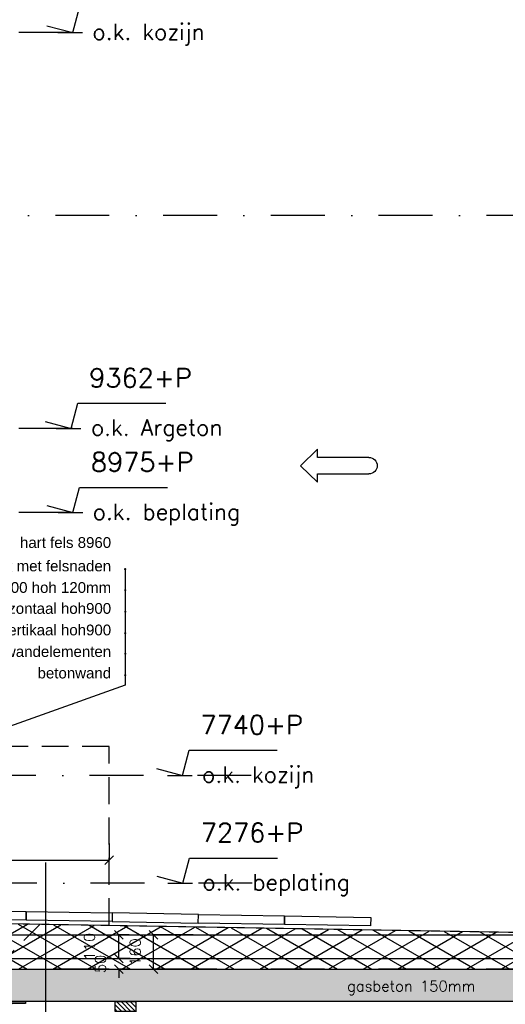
# Model space of a CAD drawing. Extents: x 0 to 259347, y 0 to 198427.
# Tile 36 of 54: x 127874 to 130128, y 99133 to 103706. Entities that reach past the tile are written whole.
import ezdxf
from ezdxf.enums import TextEntityAlignment as Align

# ---------------------------------------------------------------- set-up
doc = ezdxf.new("R2010")
doc.units = 0
doc.header["$LTSCALE"] = 20
doc.header["$MEASUREMENT"] = 0
doc.header["$PDSIZE"] = -1
for name, pattern in [('DASHDOT', [25, 12.5, -6.25, 0, -6.25]), ('DD1', [2.66667, 1.66667, -0.5, 0, -0.5]), ('HIDDEN', [9.375, 6.25, -3.125])]:
    doc.linetypes.add(name, pattern=pattern)
doc.layers.get('0').update_dxf_attribs({"linetype": 'CONTINUOUS'})
doc.layers.get('DEFPOINTS').update_dxf_attribs({"linetype": 'CONTINUOUS'})
for name, color, linetype in [('A--01A1_ACEER', 1, 'CONTINUOUS'), ('A--A21--_F-23-', 9, 'CONTINUOUS'), ('A--A25--_F--3-', 9, 'CONTINUOUS'), ('A--L13DC4_VLOEREN', 4, 'HIDDEN'), ('A--L21--', 3, 'CONTINUOUS'), ('A--L21--_F-23-', 4, 'CONTINUOUS'), ('A--L25--', 7, 'CONTINUOUS'), ('A--L25--_F-23-', 7, 'CONTINUOUS'), ('A--L28--', 7, 'CONTINUOUS'), ('A--L28--_F--3-', 1, 'CONTINUOUS'), ('A--L31D1_BUITENKOZIJN', 1, 'CONTINUOUS'), ('A--M$1A-_F123-', 1, 'CONTINUOUS'), ('A--M01A1_MAATVOERING', 1, 'CONTINUOUS'), ('A--M01B1_HOOGTE_MAATV', 1, 'CONTINUOUS'), ('A--T$1A-_F123_20', 1, 'CONTINUOUS'), ('A--T01B2_HOOGTE_MAATV', 2, 'CONTINUOUS'), ('A--T01B3_HOOGTE_MAATV', 3, 'CONTINUOUS'), ('gewijzigdH', 1, 'CONTINUOUS'), ('STRAMIEN', 8, 'DD1'), ('X--LR---_CP', 7, 'CONTINUOUS')]:
    doc.layers.add(name, color=color, linetype=linetype)
doc.styles.add('ALFA-0_25', font='ROMANS')
doc.styles.add('EB2', font='ARIAL.TTF')
doc.styles.add('HIEMSTRA', font='romans.shx')
doc.styles.add('HOOGTEXT', font='ROMANS.shx', dxfattribs={"height": 2.5})
doc.dimstyles.new('STANDARD$0', dxfattribs={"dimscale": 50, "dimtxt": 2.5, "dimasz": 2, "dimexe": 2, "dimexo": 0, "dimgap": 2, "dimtad": 1, "dimdec": 0, "dimzin": 0, "dimdsep": 46, "dimtxsty": 'ALFA-0_25', "dimblk1": 'OBLIQUE', "dimblk2": 'OBLIQUE', "dimsah": 1, "dimcen": -3, "dimdle": 2, "dimclrd": 1, "dimclre": 1, "dimclrt": 2, "dimadec": 0, "dimazin": 0, "dimtfac": 0.666667, "dimtofl": 0, "dimtmove": 2, "dimatfit": 3, "dimldrblk": 'OBLIQUE', "dimfxl": 0, "dimtvp": 0.833333, "dimtolj": 1, "dimtzin": 0, "dimarcsym": 0})

# ---------------------------------------------------------------- blocks, each defined once
blk = doc.blocks.new('Q020283-')
at = {"layer": 'A--A25--_F--3-'}
h = blk.add_hatch(dxfattribs=at)
h.set_pattern_fill('ALFALINE', color=256, scale=15, style=0, pattern_type=2)
h.set_pattern_definition([(45, (0, 0), (-10.6066, 10.6066), [])])
h.paths.add_polyline_path([(0, 0), (0, 96), (46, 96), (46, 0)])
at = {"layer": 'A--L25--_F-23-', "color": 2, "linetype": 'Continuous'}
blk.add_lwpolyline([(0, 0), (0, 96), (46, 96), (46, 0)], close=True, dxfattribs=at)
at = {"layer": 'X--LR---_CP'}
for p in [(0, 0), (0, 0), (46, 0)]:
    blk.add_point(p, dxfattribs=at)
blk = doc.blocks.new('HOOGTEP')
at = {"layer": 'A--M01A1_MAATVOERING'}
for p, q in [((0, 0), (0.624, 2.33)), ((0.624, 2.33), (8.794, 2.33)), ((-2.415, 0.647), (0, 0))]:
    blk.add_line(p, q, dxfattribs=at)
at = {"layer": 'A--M01B1_HOOGTE_MAATV'}
blk.add_line((-1.379, 0), (0.911, 0), dxfattribs=at)
at = {"layer": 'A--T01B2_HOOGTE_MAATV', "style": 'HOOGTEXT', "flags": 4}
blk.add_attdef('TEKST', (1.84, -0.671), '', height=1.5, dxfattribs=at)
at = {"layer": 'A--T01B3_HOOGTE_MAATV', "style": 'HOOGTEXT', "flags": 4}
blk.add_attdef('HOOGTE', (1.673, 3.819), '', height=1.75, dxfattribs=at)
blk = doc.blocks.new('Q020490-')
at = {"layer": 'A--L28--_F--3-', "color": 4, "linetype": 'Continuous'}
blk.add_lwpolyline([(70, -66.5), (-70, -66.5), (-70, -58), (-14.75, -58, 0.4142136), (-2.75, -46), (-2.75, 46, 0.4142136), (-14.75, 58), (-70, 58), (-70, 66.5), (70, 66.5), (70, 58), (14.75, 58, 0.4142136), (2.75, 46), (2.75, -46, 0.4142136), (14.75, -58), (70, -58)], format="xyb", close=True, dxfattribs=at)
at = {"layer": 'X--LR---_CP'}
for p in [(-2.75, 0), (0, 0), (2.75, 0)]:
    blk.add_point(p, dxfattribs=at)
blk = doc.blocks.new('_OBLIQUE')
at = {"color": 0, "linetype": 'ByBlock'}
blk.add_line((-0.5, -0.5), (0.5, 0.5), dxfattribs=at)
blk = doc.blocks.new('*D497')
at = {"layer": 'A--M$1A-_F123-', "color": 1, "lineweight": -2}
for p, q in [((127038.1, 99878.8), (127038.1, 99802.7)), ((128288.6, 99879.9), (128288.6, 99802.7)), ((127038.1, 99802.7), (128288.6, 99802.7))]:
    blk.add_line(p, q, dxfattribs=at)
at = {"layer": 'DEFPOINTS', "color": 0}
for p in [(127038.1, 99878.8), (128288.6, 99879.9), (128288.6, 99802.7)]:
    blk.add_point(p, dxfattribs=at)
at = {"layer": 'A--M$1A-_F123-', "color": 1, "lineweight": -2, "xscale": 40, "yscale": 40, "zscale": 40, "rotation": 180}
blk.add_blockref('_OBLIQUE', (127038.1, 99802.7), dxfattribs=at)
at = {"layer": 'A--M$1A-_F123-', "color": 1, "lineweight": -2, "xscale": 40, "yscale": 40, "zscale": 40}
blk.add_blockref('_OBLIQUE', (128288.6, 99802.7), dxfattribs=at)
at = {"layer": 'A--M$1A-_F123-', "color": 2, "insert": (127663.4, 99867.7), "char_height": 50, "attachment_point": 5, "style": 'ALFA-0_25'}
blk.add_mtext('\\A1;1250', dxfattribs=at)
blk = doc.blocks.new('*D499')
at = {"layer": 'A--M$1A-_F123-', "color": 1, "lineweight": -2}
for p, q in [((128679.9, 99455.7), (128495.3, 99455.7)), ((128495.3, 99295.7), (128495.3, 99455.7)), ((128679.9, 99295.7), (128495.3, 99295.7))]:
    blk.add_line(p, q, dxfattribs=at)
at = {"layer": 'DEFPOINTS', "color": 0}
for p in [(128495.3, 99455.7), (128679.9, 99455.7), (128679.9, 99295.7)]:
    blk.add_point(p, dxfattribs=at)
at = {"layer": 'A--M$1A-_F123-', "color": 1, "lineweight": -2, "xscale": 40, "yscale": 40, "zscale": 40}
for p, rotation in [((128495.3, 99455.7), 90), ((128495.3, 99295.7), 270)]:
    blk.add_blockref('_OBLIQUE', p, dxfattribs=dict(at, rotation=rotation))
at = {"layer": 'A--M$1A-_F123-', "color": 2, "insert": (128410.3, 99375.7), "char_height": 50, "attachment_point": 5, "rotation": 90, "style": 'ALFA-0_25'}
blk.add_mtext('\\A1;160', dxfattribs=at)
blk = doc.blocks.new('*D500')
at = {"layer": 'A--M$1A-_F123-', "color": 1, "lineweight": -2}
for p, q in [((128333.9, 99345.7), (128333.9, 99385.7)), ((128382.6, 99345.7), (128333.9, 99345.7)), ((128387.3, 99295.7), (128333.9, 99295.7)), ((128333.9, 99295.7), (128333.9, 99255.7))]:
    blk.add_line(p, q, dxfattribs=at)
at = {"layer": 'DEFPOINTS', "color": 0}
for p in [(128333.9, 99345.7), (128382.6, 99345.7), (128387.3, 99295.7)]:
    blk.add_point(p, dxfattribs=at)
at = {"layer": 'A--M$1A-_F123-', "color": 1, "lineweight": -2, "xscale": 40, "yscale": 40, "zscale": 40}
for p, rotation in [((128333.9, 99345.7), 270), ((128333.9, 99295.7), 90)]:
    blk.add_blockref('_OBLIQUE', p, dxfattribs=dict(at, rotation=rotation))
at = {"layer": 'A--M$1A-_F123-', "color": 2, "insert": (128248.9, 99320.7), "char_height": 50, "attachment_point": 5, "rotation": 90, "style": 'ALFA-0_25'}
blk.add_mtext('\\A1;50', dxfattribs=at)
blk = doc.blocks.new('*D498')
at = {"layer": 'A--M$1A-_F123-', "color": 1, "lineweight": -2}
for p, q in [((128382.6, 99455.7), (128333.9, 99455.7)), ((128333.9, 99345.7), (128333.9, 99455.7)), ((128387.3, 99345.7), (128333.9, 99345.7))]:
    blk.add_line(p, q, dxfattribs=at)
at = {"layer": 'DEFPOINTS', "color": 0}
for p in [(128333.9, 99455.7), (128382.6, 99455.7), (128387.3, 99345.7)]:
    blk.add_point(p, dxfattribs=at)
at = {"layer": 'A--M$1A-_F123-', "color": 1, "lineweight": -2, "xscale": 40, "yscale": 40, "zscale": 40}
for p, rotation in [((128333.9, 99455.7), 90), ((128333.9, 99345.7), 270)]:
    blk.add_blockref('_OBLIQUE', p, dxfattribs=dict(at, rotation=rotation))
at = {"layer": 'A--M$1A-_F123-', "color": 2, "insert": (128197.6, 99400.7), "char_height": 50, "attachment_point": 5, "rotation": 90, "style": 'ALFA-0_25'}
blk.add_mtext('\\A1;110', dxfattribs=at)

msp = doc.modelspace()

# ---------------------------------------------------------------- hatches: boundary and pattern name
at = {"layer": 'A--A21--_F-23-'}
h = msp.add_hatch(dxfattribs=at)
h.set_pattern_fill('ALFAISO', color=256, scale=80, angle=270, style=0, pattern_type=2)
h.set_pattern_definition([(330, (127328.34, 93811.48), (40, 69.282), []), (30, (127328.34, 93811.48), (-40, 69.282), [])])
h.paths.add_polyline_path([(133340, 99503), (130775, 99456), (126625.2, 99526.6), (126626.1, 99296.2), (133340, 99295.9)])
h = msp.add_hatch(dxfattribs=at)
h.set_pattern_fill('ALFABET', color=256, scale=20, angle=1, style=0, pattern_type=2)
h.set_pattern_definition([(46, (-43293.87, 0), (-86.320776, 83.359004), []), (51, (-43293.87, 0), (143.64922, -10.04493), [15, -165]), (356, (-43293.87, 0), (-30.37155, 149.9312), [12, -132]), (101.4514, (-43281.9, -0.84), (113.27778, 139.88618), [12.74804, -140.22842]), (47.1842, (-43294.57, 40), (213.99344, -29.37358), [22.5, -247.5]), (97.6356, (-43276.73, 37.55), (183.50393, 198.05632), [19.12206, -210.3426]), (352.1842, (-43294.57, 40), (183.50378, 198.05647), [18, -198]), (22, (-43274.4, 30.34), (120.76856, -78.42802), [15, -165]), (327, (-43274.4, 30.34), (46.12453, 145.85721), [12, -132]), (72.4514, (-43264.33, 23.81), (166.893145, 67.42906), [12.74804, -140.22842]), (38.5, (-43293.87, 0), (1.269641, 66.611074), [0, -130.4, 0, -134, 0, -132.5]), (8.5, (-43293.87, 0), (51.229207, 79.788568), [0, -76.4, 0, -127.4, 0, -50.5]), (328.5, (-43338.46, -0.78), (106.826954, -2.64699), [0, -50, 0, -156, 0, -207]), (318.5, (-43358.46, -1.13), (116.270055, 22.053548), [0, -65, 0, -103.6, 0, -147]), (318.5, (-43358.46, -1.13), (116.270055, 22.053548), [0, -65, 0, -103.6, 0, -147])])
h.paths.add_polyline_path([(133340, 99295.9), (133340, 99145.9), (126412.2, 99145.9), (126412.2, 99295.9)])

# ---------------------------------------------------------------- linework, layer by layer
for points in [[(127504, 99570.7), (127903.9, 99563.9), (127903.2, 99523.9), (127503.3, 99530.7)], [(127903.9, 99563.9), (128303.8, 99557.1), (128303.2, 99517.1), (127903.2, 99523.9)], [(128703.8, 99550.3), (128303.8, 99557.1), (128303.2, 99517.1), (128703.1, 99510.3)], [(128703.8, 99550.3), (129103.7, 99543.5), (129103.1, 99503.5), (128703.1, 99510.3)], [(129103.7, 99543.5), (129503.7, 99536.7), (129503, 99496.7), (129103.1, 99503.5)]]:
    msp.add_lwpolyline(points, close=True)
at = {"layer": 'A--01A1_ACEER'}
msp.add_line((127993.8, 99791.5), (127993.8, 94857.8), dxfattribs=at)
at = {"layer": 'A--L13DC4_VLOEREN', "const_width": 1}
msp.add_lwpolyline([(126626.1, 99529.8), (130775, 99459), (130775, 99459), (133340, 99503), (133796, 99519.7), (135552.3, 99584.6), (135548.7, 99584.6), (135552.3, 99597.1), (135566.5, 99597.1), (135567.4, 99598), (135594.8, 99598.5), (135598.9, 99601.6), (135598.9, 99605.1), (135616.1, 99622.2)], dxfattribs=at)
at = {"layer": 'A--L21--'}
for p, q in [((126626.1, 99455.9), (135340.4, 99455.1)), ((126626.1, 99345.9), (134936.5, 99345.8))]:
    msp.add_line(p, q, dxfattribs=at)
msp.add_lwpolyline([(133340, 99503), (130775, 99456), (130775, 99456), (126625.2, 99526.6), (126626.1, 99296.2), (133340, 99295.9)], close=True, dxfattribs=at)
at = {"layer": 'A--L21--_F-23-', "linetype": 'Continuous'}
msp.add_lwpolyline([(133340, 99295.9), (133340, 99145.9), (126412.2, 99145.9), (126412.2, 99295.9)], close=True, dxfattribs=at)
at = {"layer": 'A--L31D1_BUITENKOZIJN', "linetype": 'HIDDEN'}
msp.add_lwpolyline([(127038.2, 99519.5), (128288.6, 99500.7), (128288.6, 100330.1), (127038.2, 100329.5)], close=True, dxfattribs=at)
msp.add_lwpolyline([(127760.2, 99296.2), (127760.1, 99295.9), (127967.7, 99503.7)], dxfattribs=at)
at = {"layer": 'A--T$1A-_F123_20', "const_width": 4.75}
for points in [[(128360.9, 101154, 1), (128366.1, 101154, 1)], [(128361.2, 101056.6, 1), (128366.4, 101056.6, 1)], [(128361.2, 100956.6, 1), (128366.4, 100956.6, 1)], [(128361.2, 100856.6, 1), (128366.4, 100856.6, 1)], [(128361.2, 100761.5, 1), (128366.4, 100761.5, 1)], [(128361.2, 100661.5, 1), (128366.4, 100661.5, 1)]]:
    msp.add_lwpolyline(points, format="xyb", close=True, dxfattribs=at)
at = {"layer": 'A--T$1A-_F123_20'}
msp.add_lwpolyline([(128363.5, 101154), (128363.8, 100615.8), (126500.1, 99949.4)], dxfattribs=at)
at = {"layer": 'gewijzigdH', "linetype": 'Continuous'}
for p, q in [((129256.4, 101711.4), (129177, 101634.6)), ((129256.4, 101673), (129256.4, 101711.4)), ((129494.9, 101673), (129256.4, 101673)), ((129494.9, 101673), (129256.4, 101673)), ((129177, 101634.6), (129256.4, 101557.8)), ((129256.4, 101557.8), (129256.4, 101596.2)), ((129256.4, 101596.2), (129494.9, 101596.2)), ((129256.4, 101596.2), (129494.9, 101596.2))]:
    msp.add_line(p, q, dxfattribs=at)
at = {"layer": 'gewijzigdH', "linetype": 'Continuous', "extrusion": (2.62774e-33, 7.64306e-34, -1)}
msp.add_ellipse((129494.9, 101634.6), major_axis=(27.2, 27.2), ratio=1, start_param=-0.785398, end_param=2.356194, dxfattribs=at)
at = {"layer": 'STRAMIEN', "linetype": 'DASHDOT'}
for p, q in [((128120.1, 103645.9), (119012.8, 103645.9)), ((145793.2, 102795.9), (108470.4, 102795.9)), ((128120.1, 101807.9), (108463, 101807.9)), ((128120.1, 101416.6), (108463.8, 101416.6)), ((128948.5, 100196.3), (108463.8, 100196.3)), ((128953.3, 99695.9), (108465.4, 99695.9)), ((145792.4, 99295.9), (108470.4, 99295.9))]:
    msp.add_line(p, q, dxfattribs=at)

# ---------------------------------------------------------------- block references
at = {"xscale": 50, "yscale": 50, "zscale": 50}
for p, values in [((128120.1, 103645.9), {'TEKST': 'o.k. kozijn', 'HOOGTE': '11200+P'}), ((128112.7, 101807.9), {'TEKST': 'o.k. Argeton', 'HOOGTE': '9362+P'}), ((128120.9, 101416.6), {'TEKST': 'o.k. beplating', 'HOOGTE': '8975+P'}), ((128629.2, 100196.3), {'TEKST': 'o.k. kozijn', 'HOOGTE': '7740+P'}), ((128630.8, 99695.9), {'TEKST': 'o.k. beplating', 'HOOGTE': '7276+P'})]:
    msp.add_blockref('HOOGTEP', p, dxfattribs=at).add_auto_attribs(values)
at = {"layer": 'A--L25--', "rotation": 90}
msp.add_blockref('Q020283-', (128412.8, 99099.9), dxfattribs=at)
at = {"layer": 'A--L28--'}
msp.add_blockref('Q020490-', (127830.1, 99079.4), dxfattribs=at)

# ---------------------------------------------------------------- texts
at = {"layer": 'A--01A1_ACEER', "linetype": 'Continuous', "style": 'HIEMSTRA'}
msp.add_text('gasbeton 150mm', height=50, dxfattribs=at).set_placement((129393.7, 99192.4))
at = {"layer": 'A--T$1A-_F123_20', "style": 'EB2'}
for s, p in [('hart fels 8960', (128298.4, 101252.7)), ('gevelbekleding zink met felsnaden', (128298.4, 101143.8)), ('houten delen 20x100 hoh 120mm', (128298.4, 101043.8)), ('regels 46x46 horizontaal hoh900', (128298.4, 100946.5)), ('regels 46x46 vertikaal hoh900', (128298.4, 100846.5)), ('prefab houten wandelementen', (128298.4, 100746.5)), ('betonwand', (128298.4, 100646.5))]:
    msp.add_text(s, height=50, dxfattribs=at).set_placement(p, align=Align.RIGHT)

# ---------------------------------------------------------------- dimensions: what is measured, and where the dimension line sits
at = {"layer": 'A--M$1A-_F123-'}
dim = msp.add_linear_dim(base=(128288.6175, 99802.655), p1=(127038.1463, 99878.842), p2=(128288.6175, 99879.8967), dimstyle='STANDARD$0', override={"dimscale": 20, "dimexe": 0, "dimexo": 0, "dimcen": 0, "dimdle": 0, "dimclrt": 2, "dimtfac": 0.75, "dimtvp": 1.5}, dxfattribs=at)
dim.commit()
dim.dimension.update_dxf_attribs({"geometry": '*D497', "text_midpoint": (127663.3819, 99867.655)})
dim = msp.add_linear_dim(base=(128333.9, 99455.7), p1=(128387.3, 99345.7), p2=(128382.6, 99455.7), angle=270, dimstyle='STANDARD$0', override={"dimscale": 20, "dimexe": 0, "dimexo": 0, "dimcen": 0, "dimdle": 0, "dimclrt": 2, "dimtfac": 0.75, "dimtvp": 1.5}, dxfattribs=at)
dim.commit()
dim.dimension.update_dxf_attribs({"geometry": '*D498', "text_midpoint": (128197.6, 99400.7), "dimtype": 160})
for base, p1, p2, picture, middle in [((128495.3, 99455.7), (128679.9, 99295.7), (128679.9, 99455.7), '*D499', (128410.3, 99375.7)), ((128333.9, 99345.7), (128387.3, 99295.7), (128382.6, 99345.7), '*D500', (128248.9, 99320.7))]:
    dim = msp.add_linear_dim(base=base, p1=p1, p2=p2, angle=270, dimstyle='STANDARD$0', override={"dimscale": 20, "dimexe": 0, "dimexo": 0, "dimcen": 0, "dimdle": 0, "dimclrt": 2, "dimtfac": 0.75, "dimtvp": 1.5}, dxfattribs=at)
    dim.commit()
    dim.dimension.update_dxf_attribs({"geometry": picture, "text_midpoint": middle})

doc.saveas('drawing.dxf')
